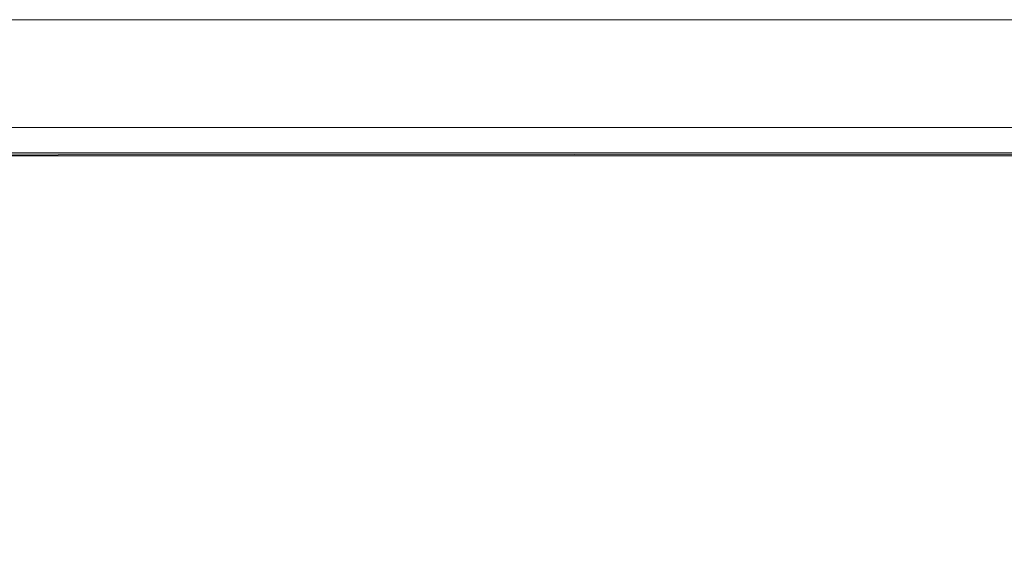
# Model space of a CAD drawing. Header units: millimetres. Extents: x 17 to 403, y 12 to 285.
# Tile 68 of 145: x 137 to 204, y 249 to 285. Entities that reach past the tile are written whole.
import ezdxf

# ---------------------------------------------------------------- set-up
doc = ezdxf.new("R2010")
doc.units = ezdxf.units.MM
doc.layers.add('FILL_000000', color=7, linetype='Continuous')
doc.layers.add('LINE_000000', color=7, linetype='Continuous')

msp = doc.modelspace()

# ---------------------------------------------------------------- hatches: boundary and pattern name
at = {"layer": 'FILL_000000'}
h = msp.add_hatch(color=7, dxfattribs=at)
h.dxf.hatch_style = 1
h.paths.add_polyline_path([(350.52, 276.013), (34.798, 275.802), (34.586, 276.013), (350.52, 276.013)])
h = msp.add_hatch(color=7, dxfattribs=at)
h.dxf.hatch_style = 1
h.paths.add_polyline_path([(350.52, 275.802), (350.52, 276.013), (34.798, 275.802), (350.52, 275.802)])

# ---------------------------------------------------------------- linework, layer by layer
at = {"layer": 'LINE_000000', "lineweight": 0}
for points in [[(16.933, 12.192), (16.933, 285.073), (402.886, 285.073), (402.886, 12.192), (16.933, 12.192)], [(32.851, 19.516), (32.851, 277.749), (395.563, 277.749), (395.563, 19.516), (32.851, 19.516)], [(350.52, 276.013), (34.798, 275.802), (34.586, 276.013), (350.52, 276.013)], [(350.52, 275.802), (350.52, 276.013), (34.798, 275.802), (350.52, 275.802)]]:
    msp.add_lwpolyline(points, close=True, dxfattribs=at)

doc.saveas('drawing.dxf')
